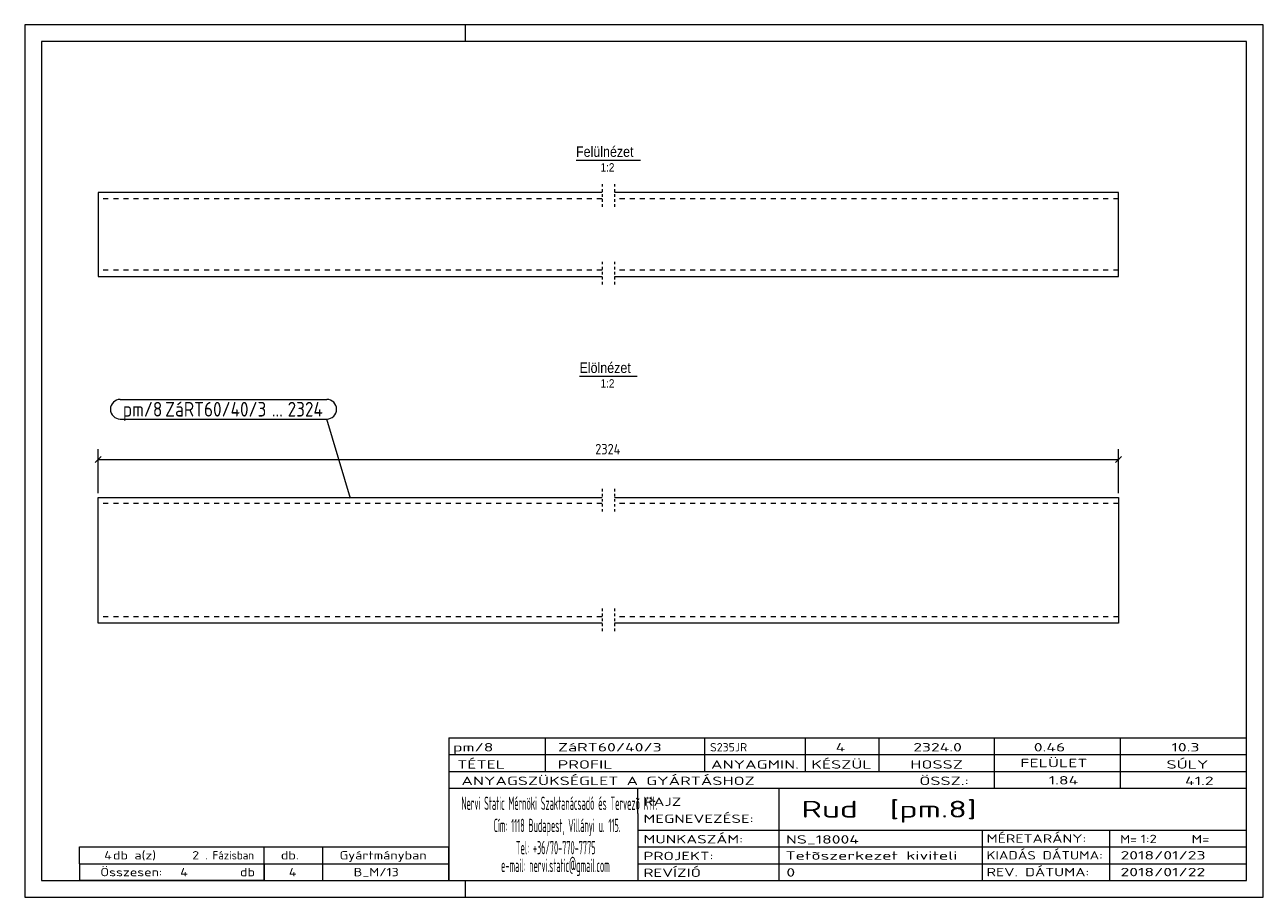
# Model space of a CAD drawing. Header units: millimetres. Extents: x 1 to 296, y 1 to 209.
import ezdxf

# ---------------------------------------------------------------- set-up
doc = ezdxf.new("R2010")
doc.units = ezdxf.units.MM
doc.header["$LTSCALE"] = 0.6
for name, pattern in [('XKITLINE00', [0]), ('XKITLINE01', [4, 1, -1, 1, -1]), ('XKITLINE02', [4, 2, -2])]:
    doc.linetypes.add(name, pattern=pattern)
for name, color, linetype, lineweight in [('DrawingSheet', 5, 'Continuous', 0), ('OtherObjectType', 1, 'Continuous', 0), ('Part', 2, 'Continuous', 0), ('PartMark', 3, 'Continuous', 0), ('Z-DIMENSIONS', 1, 'Continuous', 0)]:
    doc.layers.add(name, color=color, linetype=linetype, lineweight=lineweight)
doc.styles.add('ARIAL', font='ARIAL.TTF')
doc.styles.add('ISOCPEUR', font='ISOCPEUR.TTF')

msp = doc.modelspace()

# ---------------------------------------------------------------- linework, layer by layer
at = {"layer": 'DrawingSheet', "color": 2, "linetype": 'XKITLINE00', "lineweight": 0}
for p, q in [((296, 209), (1, 209)), ((1, 209), (1, 1)), ((106, 205), (106, 209)), ((296, 1), (296, 209)), ((106, 1), (106, 5)), ((1, 1), (296, 1))]:
    msp.add_line(p, q, dxfattribs=at)
at = {"layer": 'DrawingSheet', "color": 3, "linetype": 'XKITLINE00', "lineweight": 0}
for p, q in [((292, 205), (5, 205)), ((5, 205), (5, 5)), ((292, 5), (292, 205)), ((5, 5), (292, 5))]:
    msp.add_line(p, q, dxfattribs=at)
at = {"layer": 'OtherObjectType', "color": 6, "linetype": 'XKITLINE00', "lineweight": 0}
for p, q in [((132.31, 176.75), (147.69, 176.75)), ((133.14, 125.24), (146.86, 125.24))]:
    msp.add_line(p, q, dxfattribs=at)
at = {"layer": 'OtherObjectType', "color": 7, "linetype": 'XKITLINE00', "lineweight": 0}
for p, q in [((102, 39), (292, 39)), ((102, 39), (102, 35)), ((102, 39), (292, 39)), ((125, 35), (125, 39)), ((163, 35), (163, 39)), ((187, 35), (187, 39)), ((204.5, 35), (204.5, 39)), ((232, 35), (232, 39)), ((262, 35), (262, 39)), ((292, 35), (292, 39)), ((102, 35), (292, 35)), ((102, 35), (102, 5)), ((102, 35), (292, 35)), ((125, 31), (125, 35)), ((163, 31), (163, 35)), ((187, 31), (187, 35)), ((204.5, 31), (204.5, 35)), ((232, 31), (232, 35)), ((262, 31), (262, 35)), ((292, 31), (292, 35)), ((102, 31), (292, 31)), ((232, 27), (232, 31)), ((262, 27), (262, 31)), ((292, 27), (292, 31)), ((102, 27), (292, 27)), ((147, 21), (147, 27)), ((180.7, 17), (180.7, 27)), ((292, 21), (292, 27)), ((147, 21), (147, 5)), ((292, 17), (292, 21)), ((147, 17), (292, 17)), ((180.7, 5), (180.7, 17)), ((229.16, 13), (229.16, 17)), ((259.5, 5), (259.5, 17)), ((292, 13), (292, 17)), ((14, 9), (14, 13)), ((14, 13), (58, 13)), ((14, 13), (58, 13)), ((58, 9), (58, 13)), ((58, 13), (102, 13)), ((58, 9), (58, 13)), ((72, 9), (72, 13)), ((102, 9), (102, 13)), ((147, 13), (292, 13)), ((229.16, 5), (229.16, 13)), ((292, 9), (292, 13)), ((14, 9), (58, 9)), ((14, 9), (14, 5)), ((14, 9), (58, 9)), ((58, 9), (58, 5)), ((58, 9), (102, 9)), ((58, 5), (58, 9)), ((72, 5), (72, 9)), ((102, 5), (102, 9)), ((147, 9), (292, 9)), ((292, 5), (292, 9)), ((58, 5), (14, 5)), ((58, 5), (102, 5)), ((102, 5), (292, 5)), ((139.5, 5), (292, 5))]:
    msp.add_line(p, q, dxfattribs=at)
at = {"layer": 'Part', "color": 2, "linetype": 'XKITLINE00', "lineweight": 0}
for p, q in [((18.5, 168.99), (18.5, 148.99)), ((138.5, 168.99), (18.5, 168.99)), ((261.5, 168.99), (141.5, 168.99)), ((261.5, 148.99), (261.5, 168.99)), ((18.5, 148.99), (138.5, 148.99)), ((141.5, 148.99), (261.5, 148.99)), ((18.5, 66.33), (18.5, 96.33)), ((18.5, 96.33), (138.5, 96.33)), ((141.5, 96.33), (261.5, 96.33)), ((261.5, 96.33), (261.5, 66.33)), ((138.5, 66.33), (18.5, 66.33)), ((261.5, 66.33), (141.5, 66.33))]:
    msp.add_line(p, q, dxfattribs=at)
at = {"layer": 'Part', "color": 2, "linetype": 'XKITLINE01', "lineweight": 0}
for p, q in [((138.5, 171), (138.5, 165.49)), ((141.51, 171), (141.51, 165.49)), ((138.5, 152.49), (138.5, 146.99)), ((141.51, 152.49), (141.51, 146.99)), ((138.5, 98.34), (138.5, 92.83)), ((141.51, 98.34), (141.51, 92.83)), ((138.5, 69.83), (138.5, 64.33)), ((141.51, 69.83), (141.51, 64.33))]:
    msp.add_line(p, q, dxfattribs=at)
at = {"layer": 'Part', "color": 7, "linetype": 'XKITLINE02', "lineweight": 0}
for p, q in [((138.5, 167.49), (18.5, 167.49)), ((261.5, 167.49), (141.5, 167.49)), ((138.5, 150.49), (18.5, 150.49)), ((261.5, 150.49), (141.5, 150.49)), ((138.5, 94.83), (18.5, 94.83)), ((261.5, 94.83), (141.5, 94.83)), ((138.5, 67.83), (18.5, 67.83)), ((261.5, 67.83), (141.5, 67.83))]:
    msp.add_line(p, q, dxfattribs=at)
at = {"layer": 'PartMark', "color": 7, "linetype": 'XKITLINE00', "lineweight": 0}
for p, q in [((23.76, 119.69), (72.93, 119.69)), ((23.76, 114.99), (72.93, 114.99)), ((78.62, 96.09), (72.93, 114.99))]:
    msp.add_line(p, q, dxfattribs=at)
for centre, start, end in [((23.76, 117.34), 90, 270), ((72.93, 117.34), 270, 90)]:
    msp.add_arc(centre, 2.35, start, end, dxfattribs=at)
at = {"layer": 'Z-DIMENSIONS', "color": 7, "linetype": 'XKITLINE00', "lineweight": 0}
for p, q in [((18.5, 97.33), (18.5, 107.83)), ((261.5, 97.33), (261.5, 107.83)), ((19.21, 106.04), (17.79, 104.63)), ((18.5, 105.33), (261.5, 105.33)), ((262.21, 106.04), (260.79, 104.63))]:
    msp.add_line(p, q, dxfattribs=at)
at = {"layer": 'Z-DIMENSIONS', "color": 3}
for p in [(18.5, 105.33), (261.5, 105.33)]:
    msp.add_point(p, dxfattribs=at)

# ---------------------------------------------------------------- texts
at = {"layer": 'OtherObjectType', "color": 6, "style": 'ARIAL', "width": 0.85}
for s, height, p in [('Felülnézet', 2.5, (132.31, 177.5)), ('1:2', 2, (138.15, 174)), ('Elölnézet', 2.5, (133.14, 125.99)), ('1:2', 2, (138.15, 122.49))]:
    msp.add_text(s, height=height, dxfattribs=at).set_placement(p)
at = {"layer": 'OtherObjectType', "color": 7, "style": 'ISOCPEUR'}
for s, height, width, p in [('pm/8', 2, 1.525501, (103, 35.76)), ('ZáRT60/40/3', 2, 1.525501, (128, 35.76)), ('S235JR', 2, 1.02, (164.22, 35.76)), ('4', 2, 1.525501, (194.16, 35.76)), ('2324.0', 2, 1.525501, (212.62, 35.76)), ('0.46', 2, 1.525501, (241.35, 35.76)), ('10.3', 2, 1.525501, (274.14, 35.76)), ('TÉTEL', 2, 1.525501, (104, 31.66)), ('PROFIL', 2, 1.525501, (127.96, 31.66)), ('ANYAGMIN.', 2, 1.525501, (164.47, 31.66)), ('KÉSZÜL', 2, 1.525501, (188.37, 31.66)), ('HOSSZ', 2, 1.525501, (211.96, 31.66)), ('FELÜLET', 2, 1.525501, (238.13, 32)), ('SÚLY', 2, 1.525501, (272.96, 31.66)), ('ANYAGSZÜKSÉGLET A GYÁRTÁSHOZ', 2, 1.525501, (105, 27.75)), ('ÖSSZ.:', 2, 1.525501, (214.1, 27.75)), ('1.84', 2, 1.525501, (244.9, 27.88)), ('41.2', 2, 1.525501, (277.37, 27.75)), ('Nervi Static Mérnöki\xa0Szaktanácsadó\xa0és\xa0Tervezõ Kft.', 3.1765, 0.403093, (105, 21.82)), ('RAJZ', 2, 1.445, (148.38, 22.78)), ('Rud  [pm.8]', 4, 1.474651, (186, 20)), ('MEGNEVEZÉSE:', 2, 1.445, (148.38, 18.72)), ('Cím:\xa01118 Budapest, Villányi u. 115.', 3.1765, 0.403093, (112.69, 16.53)), ('MUNKASZÁM:', 2, 1.445, (148.38, 13.84)), ('NS_18004', 2, 1.525501, (182.28, 13.78)), ('MÉRETARÁNY:', 2, 1.36, (230.1, 14)), ('M=', 2, 1.211571, (261.91, 13.84)), ('1:2', 2, 1.275, (266.79, 13.9)), ('M=', 2, 1.275, (278.95, 13.87)), ('4', 2, 1.211571, (19.9, 10)), ('db a(z)', 2, 1.211571, (22, 10)), ('2', 2, 1.211571, (40.86, 10)), ('. Fázisban', 2, 0.935, (44, 10)), ('db.', 2, 1.211571, (62, 10)), ('Gyártmányban', 2, 1.211571, (76, 10)), ('Tel:\xa0+36/70-770-7775', 3.1765, 0.403093, (117.97, 11.24)), ('PROJEKT:', 2, 1.445, (148.38, 9.84)), ('Tetõszerkezet kiviteli ', 2, 1.525501, (182.2, 9.94)), ('KIADÁS DÁTUMA:', 2, 1.275, (230.1, 10)), ('2018/01/23', 2, 1.525501, (262, 10)), ('e-mail:\xa0nervi.static@gmail.com', 3.1765, 0.403093, (114.45, 7)), ('Összesen:            db', 2, 1.211571, (19, 6)), ('4', 2, 1.211571, (38.02, 6)), ('4', 2, 1.211571, (63.9, 6)), ('B_M/13', 2, 1.211571, (79.35, 6)), ('REVÍZIÓ', 2, 1.445, (148.38, 5.84)), ('0', 2, 1.525501, (182.41, 5.92)), ('REV. DÁTUMA:', 2, 1.36, (230.1, 6)), ('2018/01/22', 2, 1.525501, (262, 6))]:
    msp.add_text(s, height=height, dxfattribs=dict(at, width=width)).set_placement(p)
at = {"layer": 'PartMark', "color": 3, "style": 'ISOCPEUR', "width": 0.85}
for s, p in [('pm/8', (24.36, 115.59)), ('ZáRT60/40/3', (34.44, 115.59)), ('2324', (63.61, 115.59)), ('...', (59.85, 115.59))]:
    msp.add_text(s, height=3.5, dxfattribs=at).set_placement(p)
at = {"layer": 'Z-DIMENSIONS', "color": 3, "style": 'ISOCPEUR', "width": 0.85}
msp.add_text('2324', height=2.5, dxfattribs=at).set_placement((136.88, 106.58))

doc.saveas('drawing.dxf')
